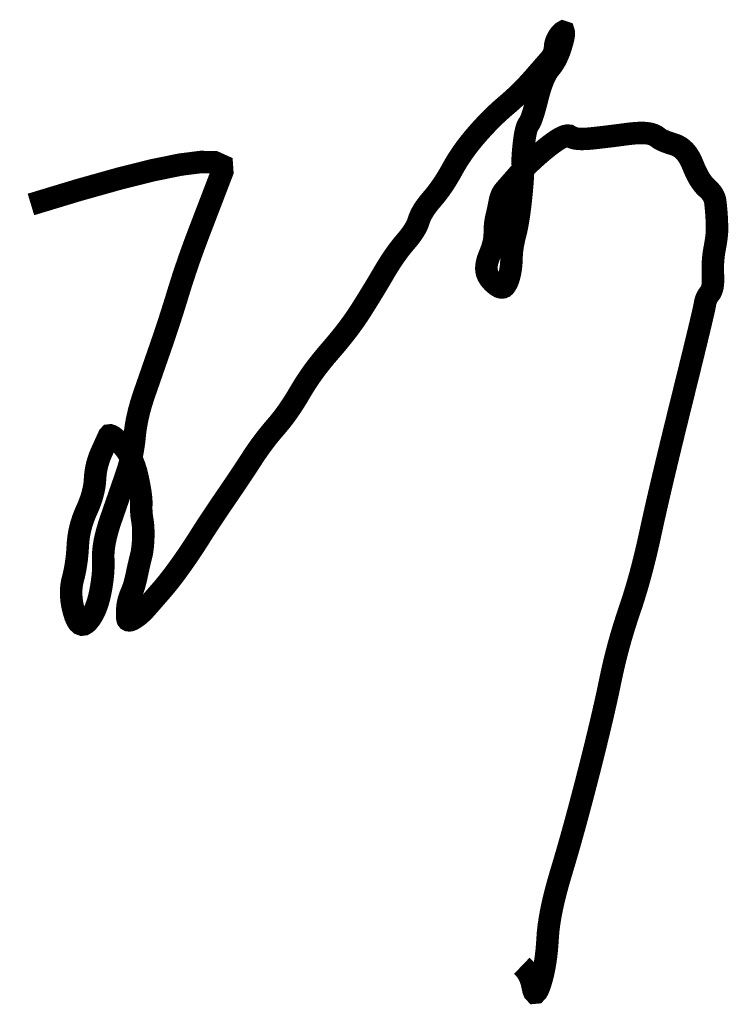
# Model space of a CAD drawing. Extents: x 1154951 to 1182252, y 3484725 to 3514600.
# Tile 11 of 55: x 1179740.78 to 1179744.75, y 3499135.7 to 3499141.22. Entities that reach past the tile are written whole.
import ezdxf

# ---------------------------------------------------------------- set-up
doc = ezdxf.new("R2010")
doc.units = 0
doc.layers.add('GPSCOMMON', color=7, linetype='CONTINUOUS')
doc.layers.add('检查井', color=6, linetype='CONTINUOUS')

# ---------------------------------------------------------------- blocks, each defined once
blk = doc.blocks.new('*U283')
at = {"layer": '检查井', "color": 7, "lineweight": -3, "const_width": 0.15, "flags": 128}
blk.add_lwpolyline([(1.510803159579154, 4.83665524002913), (1.827294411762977, 4.932530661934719), (2.098973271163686, 5.008807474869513), (2.325839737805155, 5.065485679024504), (2.507893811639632, 5.102565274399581), (2.645135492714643, 5.120046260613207), (2.737564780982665, 5.117928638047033), (2.785181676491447, 5.096212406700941), (2.787986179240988, 5.054897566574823), (2.768390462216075, 5.003799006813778), (2.748806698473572, 4.952731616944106), (2.729234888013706, 4.901695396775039), (2.709675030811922, 4.850690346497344), (2.690127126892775, 4.799716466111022), (2.670591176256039, 4.74877375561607), (2.651067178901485, 4.697862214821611), (2.631555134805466, 4.646981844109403), (2.612348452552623, 4.596276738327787), (2.593740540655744, 4.545890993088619), (2.575731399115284, 4.495824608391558), (2.558321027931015, 4.446077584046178), (2.541509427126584, 4.396649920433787), (2.525296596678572, 4.347541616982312), (2.509682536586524, 4.298752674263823), (2.494667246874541, 4.250283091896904), (2.479981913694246, 4.202434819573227), (2.465357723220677, 4.155509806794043), (2.450794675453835, 4.109508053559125), (2.436292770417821, 4.064429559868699), (2.421852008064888, 4.020274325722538), (2.407472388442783, 3.977042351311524), (2.393153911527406, 3.934733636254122), (2.378896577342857, 3.893348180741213), (2.36472218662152, 3.852575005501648), (2.350652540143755, 3.812103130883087), (2.336687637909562, 3.771932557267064), (2.322827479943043, 3.732063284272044), (2.309072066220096, 3.692495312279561), (2.29542139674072, 3.653228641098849), (2.281875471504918, 3.61426327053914), (2.268434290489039, 3.575599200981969), (2.25569437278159, 3.537420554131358), (2.244252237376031, 3.499911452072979), (2.234107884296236, 3.463071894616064), (2.225261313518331, 3.426901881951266), (2.217712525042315, 3.391401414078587), (2.211461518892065, 3.356570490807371), (2.206508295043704, 3.322409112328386), (2.202852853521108, 3.288917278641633), (2.199345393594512, 3.255846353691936), (2.194836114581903, 3.222947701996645), (2.189325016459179, 3.190221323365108), (2.182812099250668, 3.157667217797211), (2.175297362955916, 3.125285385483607), (2.166780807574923, 3.093075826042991), (2.157262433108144, 3.061038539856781), (2.146742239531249, 3.029173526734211), (2.135515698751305, 2.99680227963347), (2.123878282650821, 2.963246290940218), (2.111829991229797, 2.928505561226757), (2.09937082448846, 2.892580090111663), (2.086500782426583, 2.855469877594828), (2.073219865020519, 2.817174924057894), (2.059528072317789, 2.77769522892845), (2.045425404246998, 2.737030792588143), (2.032095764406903, 2.696811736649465), (2.02072305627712, 2.658668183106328), (2.011307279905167, 2.622600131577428), (2.003848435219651, 2.588607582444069), (1.998346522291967, 2.556690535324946), (1.994801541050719, 2.526848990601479), (1.993213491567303, 2.4990829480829), (1.993582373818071, 2.473392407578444), (1.994449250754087, 2.448287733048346), (1.994355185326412, 2.422279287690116), (1.993300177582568, 2.395367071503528), (1.991284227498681, 2.367551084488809), (1.988307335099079, 2.338831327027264), (1.98436950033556, 2.309207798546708), (1.979470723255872, 2.278680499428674), (1.973611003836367, 2.247249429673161), (1.966779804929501, 2.216342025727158), (1.958966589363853, 2.187385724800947), (1.950171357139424, 2.160380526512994), (1.940394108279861, 2.135326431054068), (1.929634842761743, 2.112223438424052), (1.917893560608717, 2.091071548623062), (1.905170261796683, 2.071870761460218), (1.891464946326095, 2.054621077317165), (1.877600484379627, 2.041291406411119), (1.864399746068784, 2.033850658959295), (1.851862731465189, 2.032298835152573), (1.83998944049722, 2.03663593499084), (1.828779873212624, 2.046861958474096), (1.818234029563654, 2.06297690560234), (1.808351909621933, 2.08498077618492), (1.799133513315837, 2.112873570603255), (1.791227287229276, 2.143353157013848), (1.785281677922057, 2.173117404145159), (1.781296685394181, 2.202166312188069), (1.779272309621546, 2.230499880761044), (1.779208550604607, 2.258118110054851), (1.781105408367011, 2.285021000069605), (1.78496288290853, 2.311208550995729), (1.790780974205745, 2.336680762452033), (1.797242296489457, 2.36211916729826), (1.803029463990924, 2.388205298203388), (1.808142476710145, 2.414939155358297), (1.812581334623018, 2.442320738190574), (1.816346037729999, 2.470350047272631), (1.819436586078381, 2.49902708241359), (1.821852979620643, 2.528351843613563), (1.823595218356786, 2.558324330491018), (1.825732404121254, 2.588507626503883), (1.829333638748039, 2.618464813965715), (1.834398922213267, 2.648195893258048), (1.840928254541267, 2.677700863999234), (1.848921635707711, 2.706979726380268), (1.858379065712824, 2.736032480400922), (1.869300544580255, 2.76485912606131), (1.881686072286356, 2.79345966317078), (1.894053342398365, 2.821647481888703), (1.904920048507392, 2.849235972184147), (1.914286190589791, 2.876225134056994), (1.922151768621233, 2.902614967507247), (1.928516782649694, 2.928405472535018), (1.933381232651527, 2.953596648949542), (1.936745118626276, 2.978188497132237), (1.938608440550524, 3.00218101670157), (1.940265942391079, 3.025741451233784), (1.943012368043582, 3.049037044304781), (1.94684771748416, 3.072067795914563), (1.951771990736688, 3.094833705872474), (1.957785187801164, 3.117334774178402), (1.964887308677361, 3.139571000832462), (1.973078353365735, 3.161542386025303), (1.982358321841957, 3.183248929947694), (1.99171940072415, 3.203805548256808), (2.000153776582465, 3.222327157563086), (2.007661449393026, 3.238813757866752), (2.014242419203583, 3.253265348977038), (2.019896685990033, 3.265681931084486), (2.024624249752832, 3.27606350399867), (2.028425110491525, 3.28441006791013), (2.031299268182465, 3.290721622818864), (2.034730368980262, 3.294469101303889), (2.040202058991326, 3.295123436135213), (2.047714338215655, 3.292684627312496), (2.057267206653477, 3.287152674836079), (2.068860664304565, 3.278527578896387), (2.082494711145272, 3.266809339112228), (2.098169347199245, 3.251997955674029), (2.115884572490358, 3.234093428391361), (2.133911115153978, 3.213785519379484), (2.150519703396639, 3.191763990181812), (2.165710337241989, 3.168028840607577), (2.179483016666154, 3.142580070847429), (2.191837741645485, 3.115417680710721), (2.202774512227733, 3.086541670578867), (2.212293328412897, 3.055952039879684), (2.220394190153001, 3.023648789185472), (2.227286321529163, 2.991685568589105), (2.233178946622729, 2.962116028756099), (2.238072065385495, 2.934940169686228), (2.241965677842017, 2.910157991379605), (2.244859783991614, 2.887769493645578), (2.246754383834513, 2.867774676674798), (2.247649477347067, 2.850173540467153), (2.247545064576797, 2.83496608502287), (2.247117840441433, 2.821088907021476), (2.247044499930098, 2.807478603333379), (2.247325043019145, 2.794135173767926), (2.247959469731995, 2.781058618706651), (2.248947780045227, 2.768248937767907), (2.250289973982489, 2.755706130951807), (2.251986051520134, 2.743430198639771), (2.254036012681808, 2.731421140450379), (2.256086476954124, 2.719130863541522), (2.2577840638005, 2.706011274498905), (2.259128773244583, 2.692062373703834), (2.260120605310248, 2.677284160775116), (2.260759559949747, 2.661676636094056), (2.261045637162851, 2.645239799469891), (2.260978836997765, 2.627973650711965), (2.260559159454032, 2.609878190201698), (2.259783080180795, 2.591688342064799), (2.258647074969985, 2.574139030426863), (2.257151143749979, 2.557230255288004), (2.255295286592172, 2.540962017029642), (2.253079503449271, 2.525334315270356), (2.250503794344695, 2.510347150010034), (2.247568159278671, 2.496000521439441), (2.244272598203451, 2.482294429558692), (2.240791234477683, 2.468657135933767), (2.23729819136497, 2.454516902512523), (2.233793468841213, 2.439873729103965), (2.230277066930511, 2.424727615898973), (2.226748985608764, 2.409078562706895), (2.223209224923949, 2.392926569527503), (2.219657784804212, 2.376271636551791), (2.216094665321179, 2.359113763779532), (2.212411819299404, 2.342038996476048), (2.208501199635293, 2.325633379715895), (2.204362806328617, 2.309896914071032), (2.199996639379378, 2.294829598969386), (2.1954026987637, 2.28043143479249), (2.190580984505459, 2.266702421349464), (2.185531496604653, 2.253642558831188), (2.180254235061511, 2.241251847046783), (2.175137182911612, 2.229191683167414), (2.170568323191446, 2.217123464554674), (2.166547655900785, 2.205047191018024), (2.163075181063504, 2.192962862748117), (2.160150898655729, 2.180870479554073), (2.157774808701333, 2.168770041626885), (2.155946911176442, 2.156661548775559), (2.154667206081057, 2.144545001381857), (2.153783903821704, 2.132809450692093), (2.153145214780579, 2.121843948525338), (2.152751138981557, 2.111648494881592), (2.15260167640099, 2.102223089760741), (2.152696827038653, 2.093567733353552), (2.153036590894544, 2.085682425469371), (2.153620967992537, 2.078567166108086), (2.154449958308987, 2.072221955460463), (2.155977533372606, 2.067020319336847), (2.158657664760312, 2.063335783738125), (2.162490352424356, 2.061168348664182), (2.167475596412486, 2.060518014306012), (2.173613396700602, 2.061384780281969), (2.180903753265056, 2.063768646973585), (2.189346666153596, 2.067669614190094), (2.198942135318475, 2.073087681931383), (2.209166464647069, 2.07966732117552), (2.219495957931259, 2.08705300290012), (2.229930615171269, 2.095244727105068), (2.240470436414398, 2.104242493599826), (2.251115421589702, 2.114046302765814), (2.261865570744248, 2.124656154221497), (2.27272088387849, 2.136072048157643), (2.283681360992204, 2.148293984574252), (2.294863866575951, 2.161113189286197), (2.306385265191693, 2.174320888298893), (2.318245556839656, 2.187917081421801), (2.330444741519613, 2.201901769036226), (2.342982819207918, 2.216274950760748), (2.355859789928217, 2.231036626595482), (2.369075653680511, 2.24618679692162), (2.382630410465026, 2.261725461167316), (2.396581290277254, 2.27798750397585), (2.410985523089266, 2.295307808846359), (2.425843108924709, 2.313686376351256), (2.44115404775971, 2.333123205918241), (2.456918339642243, 2.353618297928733), (2.47313598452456, 2.375171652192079), (2.489806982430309, 2.397783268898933), (2.506931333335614, 2.421453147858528), (2.524176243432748, 2.445701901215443), (2.54120891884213, 2.470050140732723), (2.558029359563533, 2.494497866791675), (2.574637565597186, 2.519045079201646), (2.591033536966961, 2.543691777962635), (2.607217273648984, 2.568437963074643), (2.623188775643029, 2.593283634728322), (2.638948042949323, 2.618228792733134), (2.655325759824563, 2.644152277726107), (2.673152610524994, 2.671932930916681), (2.692428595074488, 2.701570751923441), (2.713153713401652, 2.733065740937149), (2.73532796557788, 2.766417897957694), (2.758951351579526, 2.801627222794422), (2.784023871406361, 2.838693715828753), (2.810545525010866, 2.877617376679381), (2.837173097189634, 2.916662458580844), (2.862563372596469, 2.954093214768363), (2.886716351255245, 2.989909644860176), (2.909632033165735, 3.024111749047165), (2.931310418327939, 3.056699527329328), (2.951751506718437, 3.087672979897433), (2.970955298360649, 3.117032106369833), (2.988921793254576, 3.144776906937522), (3.0065299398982, 3.171572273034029), (3.02465868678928, 3.198083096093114), (3.043308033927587, 3.224309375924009), (3.062477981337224, 3.250251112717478), (3.082168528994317, 3.275908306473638), (3.10237967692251, 3.301280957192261), (3.123111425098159, 3.326369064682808), (3.144363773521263, 3.35117262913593), (3.165734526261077, 3.376385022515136), (3.186821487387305, 3.402699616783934), (3.207624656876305, 3.430116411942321), (3.228144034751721, 3.4586354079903), (3.248379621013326, 3.488256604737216), (3.268331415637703, 3.518980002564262), (3.287999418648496, 3.550805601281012), (3.307383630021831, 3.58373340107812), (3.327384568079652, 3.617368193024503), (3.348902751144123, 3.651314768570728), (3.3719381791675, 3.685573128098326), (3.396490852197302, 3.720143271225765), (3.422560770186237, 3.755025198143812), (3.450147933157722, 3.790218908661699), (3.479252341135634, 3.825724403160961), (3.509873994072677, 3.861541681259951), (3.540538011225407, 3.897235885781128), (3.569769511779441, 3.932372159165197), (3.597568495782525, 3.966950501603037), (3.623934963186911, 4.00097091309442), (3.648868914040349, 4.034433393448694), (3.672370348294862, 4.067337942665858), (3.694439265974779, 4.099684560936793), (3.715075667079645, 4.131473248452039), (3.734883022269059, 4.162952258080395), (3.754464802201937, 4.19436984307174), (3.773821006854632, 4.225726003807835), (3.792951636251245, 4.257020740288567), (3.811856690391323, 4.288254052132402), (3.830536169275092, 4.319425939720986), (3.848990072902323, 4.350536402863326), (3.867218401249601, 4.38158544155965), (3.885310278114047, 4.41193593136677), (3.903354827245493, 4.440950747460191), (3.921352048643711, 4.46862989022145), (3.939301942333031, 4.49497335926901), (3.957204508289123, 4.519981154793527), (3.975059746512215, 4.543653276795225), (3.992867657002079, 4.56598972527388), (4.010628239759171, 4.586990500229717), (4.02753611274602, 4.607013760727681), (4.042785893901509, 4.62641766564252), (4.056377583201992, 4.645202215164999), (4.068311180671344, 4.663367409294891), (4.078586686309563, 4.680913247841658), (4.087204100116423, 4.697839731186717), (4.094163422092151, 4.714146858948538), (4.099464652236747, 4.729834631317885), (4.104765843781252, 4.74552235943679), (4.111725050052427, 4.761829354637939), (4.120342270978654, 4.778755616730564), (4.130617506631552, 4.796301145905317), (4.142550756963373, 4.814465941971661), (4.156142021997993, 4.833250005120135), (4.171391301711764, 4.852653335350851), (4.188298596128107, 4.872675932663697), (4.205927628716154, 4.893575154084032), (4.22334212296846, 4.91560835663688), (4.240542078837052, 4.938775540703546), (4.257527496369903, 4.963076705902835), (4.274298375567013, 4.98851185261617), (4.290854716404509, 5.015080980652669), (4.307196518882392, 5.042784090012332), (4.32332378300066, 5.071621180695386), (4.339898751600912, 5.100971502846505), (4.357583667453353, 5.130214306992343), (4.376378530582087, 5.159349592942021), (4.396283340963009, 5.188377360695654), (4.417298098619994, 5.217297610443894), (4.439422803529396, 5.246110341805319), (4.462657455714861, 5.274815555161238), (4.48700205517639, 5.303413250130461), (4.511852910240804, 5.331438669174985), (4.536606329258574, 5.358427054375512), (4.5612623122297, 5.384378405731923), (4.585820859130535, 5.409292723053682), (4.610281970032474, 5.433170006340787), (4.634645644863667, 5.456010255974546), (4.658911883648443, 5.477813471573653), (4.683080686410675, 5.498579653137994), (4.707066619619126, 5.519136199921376), (4.730784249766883, 5.540310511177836), (4.754233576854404, 5.562102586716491), (4.777414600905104, 5.584512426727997), (4.800327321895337, 5.607540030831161), (4.822971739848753, 5.631185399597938), (4.845347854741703, 5.655448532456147), (4.867455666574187, 5.680329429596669), (4.888451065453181, 5.704397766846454), (4.907489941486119, 5.7262232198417), (4.924572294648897, 5.745805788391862), (4.939698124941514, 5.76314547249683), (4.952867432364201, 5.778242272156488), (4.964080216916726, 5.791096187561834), (4.973336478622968, 5.801707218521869), (4.980636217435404, 5.810075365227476), (4.986612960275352, 5.817622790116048), (4.991900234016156, 5.82577165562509), (4.996498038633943, 5.83452196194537), (5.000406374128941, 5.84387370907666), (5.003625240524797, 5.853826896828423), (5.006154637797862, 5.864381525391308), (5.007994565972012, 5.875537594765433), (5.009145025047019, 5.887295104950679), (5.010464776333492, 5.899246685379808), (5.012812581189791, 5.910984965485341), (5.016188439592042, 5.922509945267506), (5.020592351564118, 5.933821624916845), (5.026024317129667, 5.944920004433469), (5.032484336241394, 5.955805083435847), (5.039972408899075, 5.966476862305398), (5.048488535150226, 5.976935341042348), (5.056479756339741, 5.984965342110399), (5.062393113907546, 5.988351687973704), (5.066228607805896, 5.98709437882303), (5.067986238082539, 5.981193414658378), (5.067666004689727, 5.970648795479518), (5.065267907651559, 5.955460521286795), (5.06079194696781, 5.935628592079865), (5.054238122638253, 5.911153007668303), (5.046367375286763, 5.885167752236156), (5.037940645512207, 5.860806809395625), (5.028957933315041, 5.838070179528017), (5.019419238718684, 5.816957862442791), (5.009324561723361, 5.797469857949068), (4.9986739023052, 5.779606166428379), (4.987467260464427, 5.763366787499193), (4.975704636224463, 5.748751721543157), (4.963843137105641, 5.733501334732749), (4.952339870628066, 5.715355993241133), (4.941194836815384, 5.694315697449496), (4.930408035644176, 5.67038044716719), (4.919979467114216, 5.643550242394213), (4.909909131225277, 5.613825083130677), (4.900197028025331, 5.581204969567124), (4.890843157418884, 5.545689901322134), (4.881921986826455, 5.510670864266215), (4.873507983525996, 5.479538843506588), (4.865601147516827, 5.452293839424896), (4.858201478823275, 5.428935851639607), (4.851308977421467, 5.409464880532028), (4.84492364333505, 5.393880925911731), (4.839045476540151, 5.382183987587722), (4.833674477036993, 5.374374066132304), (4.828687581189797, 5.367178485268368), (4.823961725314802, 5.357324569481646), (4.819496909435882, 5.344812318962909), (4.815293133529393, 5.329641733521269), (4.81135039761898, 5.311812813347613), (4.807668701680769, 5.291325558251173), (4.804248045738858, 5.268179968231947), (4.801088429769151, 5.242376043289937), (4.798329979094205, 5.216336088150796), (4.796112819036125, 5.192482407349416), (4.794436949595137, 5.170815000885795), (4.793302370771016, 5.151333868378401), (4.792709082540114, 5.134039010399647), (4.792657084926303, 5.118930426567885), (4.79314637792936, 5.106008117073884), (4.79417696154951, 5.095272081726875), (4.795143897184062, 5.083680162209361), (4.795442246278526, 5.06819020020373), (4.795072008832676, 5.048802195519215), (4.794033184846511, 5.025516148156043), (4.792325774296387, 4.998332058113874), (4.789949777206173, 4.967249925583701), (4.786905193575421, 4.932269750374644), (4.783192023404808, 4.893391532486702), (4.779027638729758, 4.85369160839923), (4.774629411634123, 4.816246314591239), (4.769997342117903, 4.781055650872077), (4.765131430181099, 4.748119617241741), (4.760031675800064, 4.717438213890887), (4.754698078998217, 4.689011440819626), (4.749130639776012, 4.662839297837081), (4.743329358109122, 4.638921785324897), (4.737764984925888, 4.616530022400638), (4.732908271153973, 4.594935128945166), (4.728759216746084, 4.574137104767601), (4.725317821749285, 4.554135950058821), (4.722584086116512, 4.5349316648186), (4.720558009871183, 4.516524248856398), (4.719239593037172, 4.49891370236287), (4.718628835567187, 4.482100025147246), (4.718191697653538, 4.465909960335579), (4.71739413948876, 4.450170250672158), (4.716236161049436, 4.43488089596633), (4.71471776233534, 4.420041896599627), (4.712838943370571, 4.405653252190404), (4.710599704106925, 4.39171496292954), (4.708000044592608, 4.378227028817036), (4.70503996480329, 4.365189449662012), (4.701780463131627, 4.352816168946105), (4.698282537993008, 4.341321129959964), (4.694546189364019, 4.330704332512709), (4.690571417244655, 4.320965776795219), (4.686358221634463, 4.312105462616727), (4.681906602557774, 4.304123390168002), (4.677216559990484, 4.297019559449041), (4.672288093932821, 4.290793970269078), (4.666833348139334, 4.285999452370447), (4.660564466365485, 4.283188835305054), (4.653481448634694, 4.282362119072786), (4.645584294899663, 4.283519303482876), (4.636873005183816, 4.28666038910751), (4.627347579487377, 4.291785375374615), (4.617008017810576, 4.298894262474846), (4.605854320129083, 4.307987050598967), (4.594899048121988, 4.318113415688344), (4.585154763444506, 4.328323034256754), (4.576621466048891, 4.338615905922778), (4.569299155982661, 4.348992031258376), (4.563187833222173, 4.3594514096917), (4.558287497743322, 4.369994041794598), (4.554598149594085, 4.380619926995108), (4.552119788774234, 4.391329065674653), (4.55079512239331, 4.402439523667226), (4.550566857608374, 4.414269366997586), (4.551434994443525, 4.426818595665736), (4.553399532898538, 4.440087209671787), (4.556460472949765, 4.454075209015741), (4.560617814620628, 4.46878259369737), (4.565871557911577, 4.484209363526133), (4.572221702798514, 4.500355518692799), (4.578752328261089, 4.516478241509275), (4.584547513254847, 4.531834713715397), (4.589607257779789, 4.546424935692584), (4.593931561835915, 4.56024890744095), (4.5975204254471, 4.573306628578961), (4.600373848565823, 4.585598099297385), (4.602491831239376, 4.597123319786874), (4.603874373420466, 4.607882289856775), (4.604827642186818, 4.618110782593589), (4.605657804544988, 4.6280445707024), (4.606364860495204, 4.637683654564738), (4.606948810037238, 4.647028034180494), (4.607409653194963, 4.656077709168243), (4.607747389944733, 4.664832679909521), (4.607962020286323, 4.673292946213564), (4.608053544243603, 4.681458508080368), (4.608263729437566, 4.689721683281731), (4.60883434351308, 4.698474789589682), (4.609765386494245, 4.707717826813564), (4.611056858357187, 4.717450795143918), (4.612708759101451, 4.727673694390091), (4.614721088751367, 4.738386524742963), (4.617093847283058, 4.749589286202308), (4.619827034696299, 4.761281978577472), (4.622688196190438, 4.773198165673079), (4.625444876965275, 4.78507141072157), (4.628097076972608, 4.796901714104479), (4.630644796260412, 4.808689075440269), (4.633088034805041, 4.820433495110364), (4.63542679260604, 4.832134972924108), (4.637661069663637, 4.843793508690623), (4.63979086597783, 4.855409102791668), (4.642153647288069, 4.866754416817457), (4.645086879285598, 4.877602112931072), (4.648590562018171, 4.887952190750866), (4.652664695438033, 4.897804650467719), (4.657309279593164, 4.907159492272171), (4.662524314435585, 4.916016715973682), (4.668309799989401, 4.924376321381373), (4.674665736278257, 4.932238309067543), (4.682070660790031, 4.940727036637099), (4.691003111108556, 4.950966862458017), (4.701463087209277, 4.962957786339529), (4.713450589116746, 4.976699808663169), (4.726965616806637, 4.992192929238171), (4.742008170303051, 5.00943714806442), (4.758578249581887, 5.028432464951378), (4.776675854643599, 5.049178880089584), (4.796159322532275, 5.070861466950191), (4.816886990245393, 5.092665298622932), (4.838858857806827, 5.114590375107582), (4.862074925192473, 5.136636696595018), (4.886535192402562, 5.158804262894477), (4.912239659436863, 5.181093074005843), (4.939188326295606, 5.203503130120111), (4.967381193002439, 5.226034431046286), (4.994851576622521, 5.246816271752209), (5.019632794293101, 5.263977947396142), (5.041724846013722, 5.27751945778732), (5.06112773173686, 5.287440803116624), (5.077841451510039, 5.293741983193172), (5.091866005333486, 5.296422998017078), (5.103201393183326, 5.295483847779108), (5.111847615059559, 5.290924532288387), (5.120504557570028, 5.285149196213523), (5.131872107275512, 5.280561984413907), (5.145950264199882, 5.277162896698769), (5.162739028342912, 5.274951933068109), (5.182238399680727, 5.273929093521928), (5.204448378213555, 5.274094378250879), (5.229368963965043, 5.275447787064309), (5.257000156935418, 5.27798931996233), (5.285734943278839, 5.281143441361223), (5.313966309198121, 5.284334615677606), (5.341694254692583, 5.287562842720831), (5.368918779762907, 5.290828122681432), (5.395639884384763, 5.294130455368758), (5.421857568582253, 5.29746984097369), (5.447571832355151, 5.300846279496), (5.472782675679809, 5.304259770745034), (5.496939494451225, 5.307386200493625), (5.519491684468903, 5.309901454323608), (5.540439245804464, 5.311805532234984), (5.559782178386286, 5.31309843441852), (5.577520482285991, 5.313780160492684), (5.593654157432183, 5.313850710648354), (5.608183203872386, 5.313310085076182), (5.62110762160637, 5.312158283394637), (5.632871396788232, 5.310443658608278), (5.643918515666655, 5.308214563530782), (5.654248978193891, 5.305470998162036), (5.663862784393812, 5.3022129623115), (5.672759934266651, 5.298440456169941), (5.680940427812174, 5.294153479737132), (5.688404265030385, 5.289352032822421), (5.69515144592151, 5.284036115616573), (5.702418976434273, 5.278433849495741), (5.711443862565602, 5.272773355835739), (5.722226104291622, 5.267054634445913), (5.734765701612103, 5.26127768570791), (5.749062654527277, 5.255442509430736), (5.765116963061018, 5.249549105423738), (5.782928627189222, 5.243597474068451), (5.802497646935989, 5.237587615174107), (5.822351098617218, 5.230184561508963), (5.841016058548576, 5.220053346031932), (5.858492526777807, 5.207193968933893), (5.874780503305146, 5.191606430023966), (5.889879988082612, 5.173290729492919), (5.903790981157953, 5.15224686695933), (5.916513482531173, 5.128474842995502), (5.928047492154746, 5.101974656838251), (5.939094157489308, 5.075162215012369), (5.950354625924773, 5.050453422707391), (5.961828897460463, 5.027848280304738), (5.973516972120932, 5.007346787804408), (5.985418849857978, 4.988948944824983), (5.997534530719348, 4.972654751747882), (6.009864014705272, 4.958464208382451), (6.022407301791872, 4.946377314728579), (6.034352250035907, 4.935293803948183), (6.044886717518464, 4.924113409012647), (6.054010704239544, 4.912836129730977), (6.061724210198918, 4.901461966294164), (6.068027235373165, 4.889990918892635), (6.072919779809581, 4.878422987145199), (6.076401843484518, 4.866758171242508), (6.078473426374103, 4.854996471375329), (6.079797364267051, 4.843289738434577), (6.081036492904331, 4.831789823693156), (6.082190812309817, 4.820496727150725), (6.083260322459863, 4.809410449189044), (6.084245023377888, 4.7985309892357), (6.085144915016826, 4.78785834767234), (6.085959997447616, 4.777392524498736), (6.086690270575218, 4.767133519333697), (6.087349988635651, 4.75686964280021), (6.087953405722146, 4.746389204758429), (6.088500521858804, 4.735692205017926), (6.088991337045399, 4.72477864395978), (6.089425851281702, 4.713648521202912), (6.089804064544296, 4.702301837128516), (6.090125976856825, 4.69073859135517), (6.090391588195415, 4.678958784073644), (6.090352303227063, 4.666449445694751), (6.089759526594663, 4.652697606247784), (6.088613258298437, 4.637703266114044), (6.086913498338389, 4.621466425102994), (6.084660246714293, 4.603987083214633), (6.081853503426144, 4.585265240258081), (6.078493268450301, 4.565300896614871), (6.07457954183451, 4.544094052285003), (6.070730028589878, 4.522200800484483), (6.067562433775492, 4.500177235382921), (6.06507675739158, 4.478023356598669), (6.063272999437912, 4.455739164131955), (6.062151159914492, 4.433324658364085), (6.061711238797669, 4.410779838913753), (6.061953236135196, 4.388104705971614), (6.062877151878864, 4.36529925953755), (6.063652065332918, 4.343387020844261), (6.063447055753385, 4.323391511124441), (6.062262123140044, 4.305312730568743), (6.060097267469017, 4.289150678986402), (6.056952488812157, 4.274905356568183), (6.052827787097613, 4.262576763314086), (6.047723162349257, 4.252164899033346), (6.041638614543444, 4.243669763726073), (6.035379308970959, 4.235924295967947), (6.029750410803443, 4.227761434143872), (6.024751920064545, 4.219181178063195), (6.02038383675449, 4.21018352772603), (6.016646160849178, 4.200768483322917), (6.013538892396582, 4.19093604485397), (6.011062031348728, 4.180686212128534), (6.009215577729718, 4.170018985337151), (6.005474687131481, 4.150516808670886), (5.997314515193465, 4.113762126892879), (5.984735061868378, 4.059754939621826), (5.967736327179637, 3.988495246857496), (5.946318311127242, 3.899983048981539), (5.920481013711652, 3.794218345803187), (5.890224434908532, 3.671201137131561), (5.855548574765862, 3.530931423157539), (5.819993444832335, 3.38678128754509), (5.787099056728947, 3.2521228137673), (5.756865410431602, 3.126956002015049), (5.729292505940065, 3.011280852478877), (5.704380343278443, 2.905097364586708), (5.682128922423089, 2.808405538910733), (5.662538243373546, 2.72120537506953), (5.645608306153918, 2.643496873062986), (5.629761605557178, 2.571551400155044), (5.613420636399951, 2.501640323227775), (5.596585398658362, 2.433763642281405), (5.579255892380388, 2.367921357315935), (5.561432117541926, 2.304113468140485), (5.543114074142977, 2.242339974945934), (5.524301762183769, 2.18260087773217), (5.504995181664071, 2.124896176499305), (5.485886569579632, 2.067953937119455), (5.467668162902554, 2.010502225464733), (5.45033996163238, 1.952541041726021), (5.433901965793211, 1.894070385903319), (5.418354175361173, 1.835090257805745), (5.403696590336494, 1.775600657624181), (5.389929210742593, 1.715601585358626), (5.377052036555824, 1.655093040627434), (5.36387445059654, 1.592174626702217), (5.349205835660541, 1.524945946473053), (5.333046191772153, 1.45340699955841), (5.315395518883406, 1.37755778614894), (5.296253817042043, 1.297398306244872), (5.275621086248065, 1.212928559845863), (5.253497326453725, 1.124148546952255), (5.229882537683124, 1.031058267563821), (5.205761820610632, 0.9375409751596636), (5.182120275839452, 0.8474799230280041), (5.158957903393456, 0.7608751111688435), (5.136274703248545, 0.6777265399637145), (5.114070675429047, 0.5980342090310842), (5.092345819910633, 0.5217981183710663), (5.071100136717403, 0.4490182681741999), (5.050333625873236, 0.3796946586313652), (5.03095039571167, 0.3136398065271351), (5.013854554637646, 0.2506662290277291), (4.999046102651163, 0.1907739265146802), (4.986525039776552, 0.1339628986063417), (4.976291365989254, 0.0802331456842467), (4.968345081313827, 0.0295846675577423), (4.962686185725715, -0.0179825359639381), (4.959314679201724, -0.0624684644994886), (4.956641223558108, -0.1046241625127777), (4.9530764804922, -0.1452006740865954), (4.948620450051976, -0.1841979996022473), (4.943273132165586, -0.2216161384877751), (4.937034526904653, -0.2574550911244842), (4.929904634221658, -0.2917148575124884), (4.921883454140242, -0.324395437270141), (4.912970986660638, -0.3554968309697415), (4.903959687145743, -0.3825040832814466), (4.895642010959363, -0.4029022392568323), (4.888017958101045, -0.4166912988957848), (4.881087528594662, -0.4238712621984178), (4.874850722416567, -0.4244421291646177), (4.869307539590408, -0.4184038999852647), (4.864457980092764, -0.4057565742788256), (4.860302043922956, -0.3865001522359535), (4.855821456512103, -0.3645558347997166), (4.849997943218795, -0.3438448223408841), (4.842831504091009, -0.3243671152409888), (4.834322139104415, -0.3061227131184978), (4.824469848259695, -0.2891116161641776), (4.813274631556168, -0.2733338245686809), (4.800736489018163, -0.2587893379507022), (4.786855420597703, -0.2454781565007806)], dxfattribs=at)
blk = doc.blocks.new('20180504.1552415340')
at = {"layer": 'GPSCOMMON', "color": 7, "xscale": 0.8400000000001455, "yscale": 0.8400000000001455, "zscale": 0.8400000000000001}
blk.add_blockref('*U283', (1179739.571224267, 3499136.12019295), dxfattribs=at)

msp = doc.modelspace()

# ---------------------------------------------------------------- block references
at = {"layer": 'GPSCOMMON'}
msp.add_blockref('20180504.1552415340', (0, 0), dxfattribs=at)

doc.saveas('drawing.dxf')
